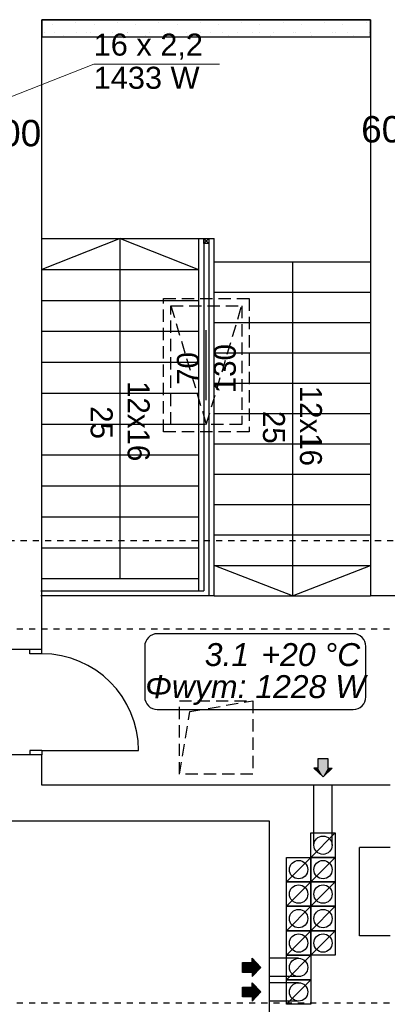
# Model space of a CAD drawing. Header units: millimetres. Extents: x 45180 to 119519, y 31297 to 302414.
# Tile 68 of 97: x 65297 to 68306, y 246639 to 254690. Entities that reach past the tile are written whole.
import ezdxf
from ezdxf.lldxf.tags import DXFTag

# ---------------------------------------------------------------- set-up
doc = ezdxf.new("R2010")
doc.units = ezdxf.units.MM
doc.header["$MEASUREMENT"] = 0
doc.linetypes.add('Hidden Line', pattern=[100, 50, -50])
doc.linetypes.add('Krawędzie ukryte', pattern=[150, 100, -50])
for name, color, linetype in [('#podkład', 252, 'Continuous'), ('IS_Opisy_działek_Therm', 7, 'SOLID'), ('IS_Text_Konstrukcji', 7, 'Continuous'), ('IS_Text_Odbiornikow_Therm', 7, 'Continuous')]:
    doc.layers.add(name, color=color, linetype=linetype)
doc.styles.add('GENERATED_STYLE_5', font='txt')
doc.styles.get("Standard").update_dxf_attribs({"font": 'arial.ttf', "bigfont": 'BIGFONT.SHX'})
tags = doc.linetypes.add('SOLID', pattern=[10, 10, 0]).pattern_tags.tags
tags[6:7] = [DXFTag(74, 4), DXFTag(75, 0), DXFTag(340, '0'), DXFTag(46, 0.0), DXFTag(50, 0.0), DXFTag(44, 0.0), DXFTag(45, 0.0)]
tags[4:5] = [DXFTag(74, 4), DXFTag(75, 0), DXFTag(340, '0'), DXFTag(46, 0.0), DXFTag(50, 0.0), DXFTag(44, 0.0), DXFTag(45, 0.0)]

msp = doc.modelspace()

# ---------------------------------------------------------------- linework, layer by layer
at = {"layer": '#podkład', "linetype": 'Continuous'}
for p, q in [((65480, 254690), (68170, 254690)), ((65480, 249540), (65480, 254690)), ((68170, 254690), (65480, 254690)), ((65480, 254690), (65480, 254550)), ((65758, 254670.7), (65758, 254670.7)), ((66097.4, 254670.7), (66097.4, 254670.7)), ((66436.9, 254670.7), (66436.9, 254670.7)), ((66776.3, 254670.7), (66776.3, 254670.7)), ((67115.7, 254670.7), (67115.7, 254670.7)), ((67455.1, 254670.7), (67455.1, 254670.7)), ((67794.5, 254670.7), (67794.5, 254670.7)), ((68133.9, 254670.7), (68133.9, 254670.7)), ((68170, 254690), (68170, 249980)), ((68170, 254550), (68170, 254690)), ((65503.5, 254585.9), (65503.5, 254585.9)), ((65567.1, 254649.5), (65567.1, 254649.5)), ((65578.7, 254586.4), (65578.7, 254586.4)), ((65758.7, 254586.4), (65758.7, 254586.4)), ((65842.9, 254585.9), (65842.9, 254585.9)), ((65878.7, 254586.4), (65878.7, 254586.4)), ((65906.5, 254649.5), (65906.5, 254649.5)), ((66058.7, 254586.4), (66058.7, 254586.4)), ((66178.7, 254586.4), (66178.7, 254586.4)), ((66182.3, 254585.9), (66182.3, 254585.9)), ((66245.9, 254649.5), (66245.9, 254649.5)), ((66358.7, 254586.4), (66358.7, 254586.4)), ((66478.7, 254586.4), (66478.7, 254586.4)), ((66521.7, 254585.9), (66521.7, 254585.9)), ((66585.3, 254649.5), (66585.3, 254649.5)), ((66658.7, 254586.4), (66658.7, 254586.4)), ((66778.7, 254586.4), (66778.7, 254586.4)), ((66861.1, 254585.9), (66861.1, 254585.9)), ((66924.8, 254649.5), (66924.8, 254649.5)), ((66958.7, 254586.4), (66958.7, 254586.4)), ((67078.7, 254586.4), (67078.7, 254586.4)), ((67200.5, 254585.9), (67200.5, 254585.9)), ((67258.7, 254586.4), (67258.7, 254586.4)), ((67264.2, 254649.5), (67264.2, 254649.5)), ((67378.7, 254586.4), (67378.7, 254586.4)), ((67539.9, 254585.9), (67539.9, 254585.9)), ((67558.7, 254586.4), (67558.7, 254586.4)), ((67603.6, 254649.5), (67603.6, 254649.5)), ((67678.7, 254586.4), (67678.7, 254586.4)), ((67858.7, 254586.4), (67858.7, 254586.4)), ((67879.4, 254585.9), (67879.4, 254585.9)), ((67943, 254649.5), (67943, 254649.5)), ((67978.7, 254586.4), (67978.7, 254586.4)), ((68158.7, 254586.4), (68158.7, 254586.4)), ((65480, 254550), (68170, 254550)), ((65652, 254564.7), (65652, 254564.7)), ((65991.4, 254564.7), (65991.4, 254564.7)), ((66330.8, 254564.7), (66330.8, 254564.7)), ((66670.2, 254564.7), (66670.2, 254564.7)), ((67009.6, 254564.7), (67009.6, 254564.7)), ((67349, 254564.7), (67349, 254564.7)), ((67688.4, 254564.7), (67688.4, 254564.7)), ((68027.8, 254564.7), (68027.8, 254564.7)), ((65480, 252900), (66890, 252900)), ((66120, 252900), (65480, 252647.3)), ((66120, 252900), (66760, 252647.3)), ((66120, 250120), (66120, 252900)), ((66760, 252900), (66760, 250250)), ((66805, 252860), (66805, 252900)), ((66805, 252900), (66845, 252900)), ((66845, 252860), (66805, 252900)), ((66845, 252900), (66805, 252860)), ((66805, 252900), (66805, 250020)), ((66845, 252900), (66845, 252860)), ((66845, 252900), (66845, 250020)), ((66890, 249980), (66890, 252900)), ((66845, 252860), (66805, 252860)), ((65480, 252647.3), (66760, 252647.3)), ((66890, 252710), (68170, 252710)), ((67530, 252710), (67530, 249980)), ((66890, 252461.8), (68170, 252461.8)), ((65480, 252394.5), (66760, 252394.5)), ((66890, 252213.6), (68170, 252213.6)), ((65480, 252141.8), (66760, 252141.8)), ((66825, 251580), (66825, 252150)), ((66890, 251965.5), (68170, 251965.5)), ((65480, 251889.1), (66760, 251889.1)), ((66890, 251717.3), (68170, 251717.3)), ((65480, 251636.4), (66760, 251636.4)), ((66890, 251469.1), (68170, 251469.1)), ((65480, 251383.6), (66760, 251383.6)), ((66890, 251220.9), (68170, 251220.9)), ((65480, 251130.9), (66760, 251130.9)), ((66890, 250972.7), (68170, 250972.7)), ((65480, 250878.2), (66760, 250878.2)), ((66890, 250724.5), (68170, 250724.5)), ((65480, 250625.5), (66760, 250625.5)), ((66890, 250476.4), (68170, 250476.4)), ((65480, 250372.7), (66760, 250372.7)), ((66760, 250250), (66760, 250020)), ((66890, 250228.2), (68170, 250228.2)), ((67530, 249980), (66890, 250228.2)), ((67530, 249980), (68170, 250228.2)), ((65480, 250120), (66760, 250120)), ((65470, 250020), (66805, 250020)), ((66845, 250020), (66845, 249980)), ((66890, 249980), (65470, 249980)), ((66890, 249980), (68170, 249980)), ((69405, 249980), (68170, 249980)), ((65480, 249540), (65210, 249540)), ((65380, 249505), (65380, 249540)), ((65480, 249505), (65480, 249540)), ((65480, 249505), (65380, 249505)), ((65480, 248715), (65380, 248715)), ((65380, 248715), (65380, 248680)), ((65480, 248715), (66270, 248715)), ((65480, 248715), (65480, 248680)), ((65480, 248680), (65210, 248680)), ((65480, 248430), (65480, 248680)), ((67740, 248570), (67740, 248650)), ((67740, 248650), (67820, 248650)), ((67820, 248650), (67820, 248570)), ((67780, 248500), (67705, 248570)), ((67740, 248570), (67705, 248570)), ((67780, 248500), (67855, 248570)), ((67820, 248570), (67855, 248570)), ((68330, 248430), (65480, 248430)), ((67705, 247940), (67705, 248430)), ((67855, 247940), (67855, 248430)), ((64600, 248140), (67340, 248140)), ((67340, 248140), (67340, 246410)), ((67680, 247840), (67680, 248040)), ((67680, 248040), (67880, 248040)), ((67680, 247840), (67880, 248040)), ((67880, 248040), (67880, 247840)), ((68330, 247920), (68080, 247920)), ((68080, 247200), (68080, 247920)), ((67480, 247640), (67480, 247840)), ((67480, 247840), (67680, 247840)), ((67480, 247640), (67680, 247840)), ((67680, 247840), (67680, 247640)), ((67680, 247640), (67680, 247840)), ((67680, 247840), (67880, 247840)), ((67680, 247640), (67880, 247840)), ((67880, 247840), (67680, 247840)), ((67880, 247840), (67880, 247640)), ((67480, 247440), (67480, 247640)), ((67480, 247640), (67680, 247640)), ((67480, 247440), (67680, 247640)), ((67680, 247640), (67480, 247640)), ((67680, 247640), (67680, 247440)), ((67680, 247440), (67680, 247640)), ((67680, 247640), (67880, 247640)), ((67680, 247440), (67880, 247640)), ((67880, 247640), (67680, 247640)), ((67880, 247640), (67880, 247440)), ((67680, 247440), (67480, 247440)), ((67480, 247240), (67480, 247440)), ((67480, 247440), (67680, 247440)), ((67480, 247240), (67680, 247440)), ((67680, 247440), (67680, 247240)), ((67880, 247440), (67680, 247440)), ((67680, 247240), (67680, 247440)), ((67680, 247440), (67880, 247440)), ((67680, 247240), (67880, 247440)), ((67880, 247440), (67880, 247240)), ((67480, 247040), (67480, 247240)), ((67480, 247240), (67680, 247240)), ((67480, 247040), (67680, 247240)), ((67680, 247240), (67480, 247240)), ((67680, 247240), (67680, 247040)), ((67680, 247040), (67680, 247240)), ((67680, 247240), (67880, 247240)), ((67680, 247040), (67880, 247240)), ((67880, 247240), (67680, 247240)), ((67880, 247240), (67880, 247040)), ((68330, 247200), (68080, 247200)), ((67270, 246940), (67200, 247015)), ((67200, 246980), (67200, 247015)), ((67580, 247015), (67340, 247015)), ((67680, 247040), (67480, 247040)), ((67480, 246840), (67480, 247040)), ((67480, 247040), (67680, 247040)), ((67480, 246840), (67680, 247040)), ((67880, 247040), (67680, 247040)), ((67680, 247040), (67680, 246840)), ((67120, 246900), (67120, 246980)), ((67120, 246980), (67200, 246980)), ((67270, 246940), (67200, 246865)), ((67200, 246900), (67120, 246900)), ((67200, 246900), (67200, 246865)), ((67580, 246865), (67340, 246865)), ((67120, 246700), (67120, 246780)), ((67120, 246780), (67200, 246780)), ((67270, 246740), (67200, 246815)), ((67200, 246780), (67200, 246815)), ((67580, 246815), (67340, 246815)), ((67480, 246640), (67480, 246840)), ((67480, 246840), (67680, 246840)), ((67480, 246640), (67680, 246840)), ((67680, 246840), (67480, 246840)), ((67680, 246840), (67680, 246640)), ((67200, 246700), (67120, 246700)), ((67270, 246740), (67200, 246665)), ((67200, 246700), (67200, 246665)), ((67580, 246665), (67340, 246665)), ((67680, 246640), (67480, 246640))]:
    msp.add_line(p, q, dxfattribs=at)
at = {"layer": '#podkład', "linetype": 'Krawędzie ukryte'}
for p, q in [((66475, 251320), (66475, 252410)), ((66475, 252410), (67175, 252410)), ((67175, 252410), (67175, 251320)), ((66535, 251380), (66535, 252350)), ((66535, 252350), (67115, 252350)), ((66535, 252350), (66825, 251380)), ((66825, 251380), (67115, 252350)), ((67115, 252350), (67115, 251380)), ((67115, 251380), (66535, 251380)), ((67175, 251320), (66475, 251320)), ((66605, 248520), (66605, 249120)), ((66605, 249120), (67205, 249120)), ((66690.9, 249034.1), (67205, 249120)), ((67205, 249120), (67205, 248520)), ((66605, 248520), (66690.9, 249034.1)), ((67205, 248520), (66605, 248520))]:
    msp.add_line(p, q, dxfattribs=at)
at = {"layer": '#podkład', "linetype": 'Hidden Line'}
for p, q in [((68855, 250430), (64815, 250430)), ((62874.5, 249710), (98250, 249710)), ((62874.5, 246650), (89780, 246650))]:
    msp.add_line(p, q, dxfattribs=at)
at = {"layer": '#podkład', "linetype": 'Continuous'}
for centre in [(67780, 247940), (67580, 247740), (67780, 247740), (67580, 247540), (67780, 247540), (67580, 247340), (67780, 247340), (67580, 247140), (67780, 247140), (67580, 246940), (67580, 246740)]:
    msp.add_circle(centre, 75, dxfattribs=at)
msp.add_arc((65480, 248715), 790, 0, 90, dxfattribs=at)
at = {"layer": '#podkład', "linetype": 'Continuous', "extrusion": (0, 0, -1)}
for points in [[(-67740, 248570), (-67780, 248500), (-67740, 248650)], [(-67740, 248650), (-67780, 248500), (-67820, 248650)], [(-67820, 248650), (-67780, 248500), (-67820, 248570)], [(-67780, 248500), (-67740, 248570), (-67705, 248570)], [(-67855, 248570), (-67820, 248570), (-67780, 248500)], [(-67200, 246980), (-67270, 246940), (-67200, 247015)], [(-67200, 246900), (-67120, 246980), (-67120, 246900)], [(-67120, 246980), (-67200, 246900), (-67200, 246980)], [(-67200, 246900), (-67270, 246940), (-67200, 246980)], [(-67270, 246940), (-67200, 246900), (-67200, 246865)], [(-67200, 246700), (-67120, 246780), (-67120, 246700)], [(-67120, 246780), (-67200, 246700), (-67200, 246780)], [(-67200, 246780), (-67270, 246740), (-67200, 246815)], [(-67200, 246700), (-67270, 246740), (-67200, 246780)], [(-67270, 246740), (-67200, 246700), (-67200, 246665)]]:
    msp.add_solid(points, dxfattribs=at)
at = {"layer": 'IS_Opisy_działek_Therm', "lineweight": 5, "ltscale": 10}
for p, q in [((64893.2, 253928.5), (65903.2, 254326.8)), ((65903.2, 254326.8), (66933.2, 254326.8))]:
    msp.add_line(p, q, dxfattribs=at)
at = {"layer": 'IS_Text_Konstrukcji', "linetype": 'SOLID', "ltscale": 10}
msp.add_lwpolyline([(66424, 249049.1), (68027.4, 249049.1, 0.414214), (68130.7, 249152.4), (68130.7, 249565.8, 0.414214), (68027.4, 249669.1), (66424, 249669.1, 0.414214), (66320.7, 249565.8), (66320.7, 249152.4, 0.414214), (66424, 249049.1)], format="xyb", dxfattribs=at)

# ---------------------------------------------------------------- texts
at = {"layer": '#podkład', "linetype": 'Continuous', "style": 'GENERATED_STYLE_5'}
for s, rotation, p in [('130', 90, (67066.3, 251635.7)), ('70', 90, (66764.2, 251704.3)), ('12x16', 270, (66181.2, 251735.1)), ('12x16', 270, (67591.2, 251696.4)), ('25', 270, (65878.7, 251529.4)), ('25', 270, (67288.7, 251490.7))]:
    msp.add_text(s, height=180, rotation=rotation, dxfattribs=at).set_placement(p)
at = {"layer": 'IS_Opisy_działek_Therm', "ltscale": 10, "char_height": 180}
for s, insert, attachment_point in [('\\fArial|b0|i0;16 x 2,2', (65903.2, 254362.8), 7), ('\\fArial|b0|i0;1433 W', (65903.2, 254305.2), 1)]:
    msp.add_mtext(s, dxfattribs=dict(at, insert=insert, attachment_point=attachment_point))
at = {"layer": 'IS_Text_Konstrukcji', "linetype": 'SOLID', "ltscale": 10, "char_height": 187.2}
for s, insert, attachment_point in [('\\fArial|b0|i1;3.1', (67175.7, 249402.3), 9), ('\\fArial|b0|i1;+20 °C', (67275.7, 249402.3), 7), ('\\fArial|b0|i1;Φwym: 1228 W', (67225.7, 249330.3), 2)]:
    msp.add_mtext(s, dxfattribs=dict(at, insert=insert, attachment_point=attachment_point))
at = {"layer": 'IS_Text_Odbiornikow_Therm', "linetype": 'SOLID', "ltscale": 10, "char_height": 216}
for s, insert, attachment_point in [('\\fArial|b0|i0;22KV/600', (64148.1, 253870.5), 1), ('\\fArial|b0|i0;600 mm', (69182.3, 253902.1), 3)]:
    msp.add_mtext(s, dxfattribs=dict(at, insert=insert, attachment_point=attachment_point))

doc.saveas('drawing.dxf')
